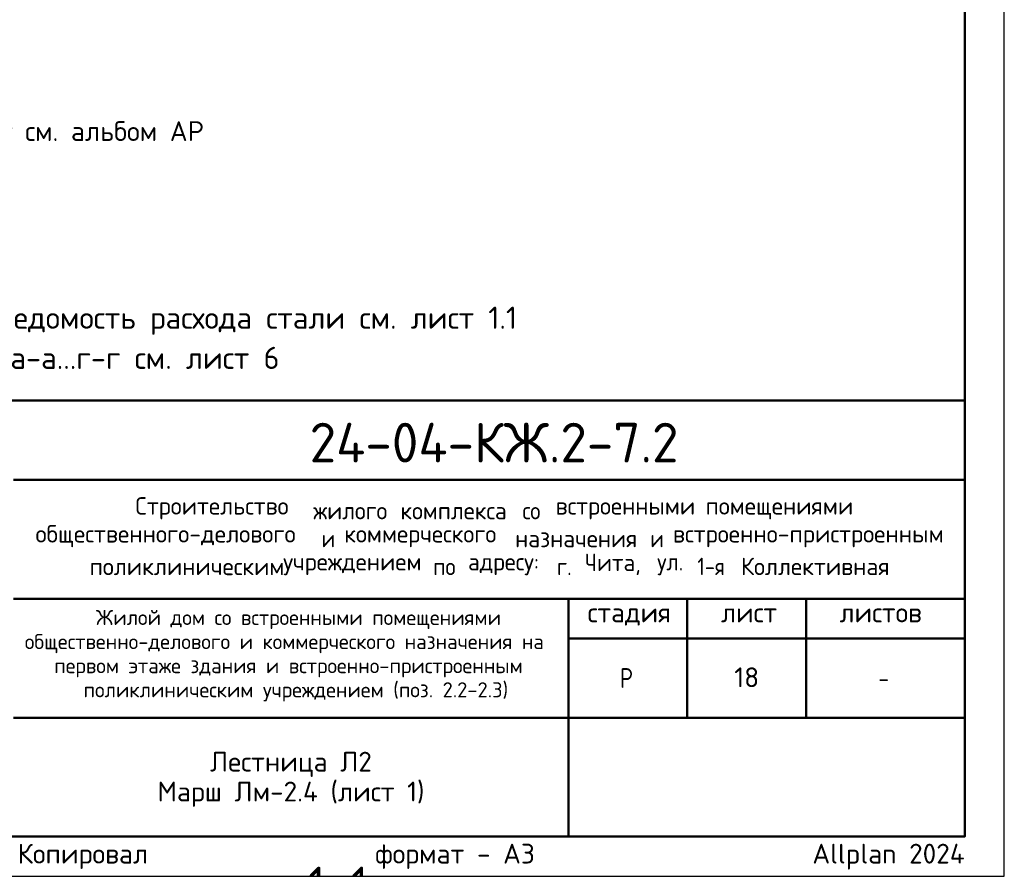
# Model space of a CAD drawing. Header units: millimetres. Extents: x 0 to 21000, y 0 to 14850.
# Tile 8 of 9: x 14789 to 21000, y 0 to 5402. Entities that reach past the tile are written whole.
import ezdxf

# ---------------------------------------------------------------- set-up
doc = ezdxf.new("R2010")
doc.units = ezdxf.units.MM
doc.layers.add('Standard', color=7, linetype='Continuous', lineweight=25)
doc.layers.add('Надписи', color=7, linetype='Continuous', lineweight=25)
doc.styles.add('ISOCPEUR', font='txt')

msp = doc.modelspace()

# ---------------------------------------------------------------- hatches: boundary and pattern name
at = {"linetype": 'Continuous', "lineweight": 50, "transparency": 33554687}
for points in [[(16663.1, 22.1), (16641, 0), (16618.6, 0), (16618.5, 0.3), (16618.3, 1.5), (16618.1, 2.8), (16618.1, 4.2), (16618.1, 5.3), (16618.3, 6.4), (16618.5, 7.4), (16618.9, 8.4), (16619.3, 9.4), (16619.9, 10.3), (16620.5, 11.2), (16621.3, 12), (16665.3, 56), (16666.4, 57.1), (16667.5, 57.9), (16668.7, 58.7), (16669.8, 59.3), (16670.9, 59.9), (16672.1, 60.1), (16673.2, 60.4), (16674.4, 60.4), (16675.8, 60.4), (16677, 60.2), (16678.2, 60.1), (16679.3, 59.7), (16680.3, 59.4), (16681.2, 58.8), (16682.1, 58.3), (16682.8, 57.6), (16683.5, 56.9), (16684, 56), (16684.6, 55.1), (16684.9, 54.1), (16685.3, 53), (16685.5, 51.8), (16685.6, 50.6), (16685.6, 49.2), (16685.6, 0), (16663.1, 0)], [(16933, 22.1), (16910.9, 0), (16888.4, 0), (16888.3, 0.3), (16888.2, 1.5), (16888, 2.8), (16888, 4.2), (16888, 5.3), (16888.2, 6.4), (16888.4, 7.4), (16888.8, 8.4), (16889.2, 9.4), (16889.8, 10.3), (16890.4, 11.2), (16891.2, 12), (16935.2, 56), (16936.3, 57.1), (16937.4, 57.9), (16938.5, 58.7), (16939.7, 59.3), (16940.8, 59.9), (16941.9, 60.1), (16943.1, 60.4), (16944.2, 60.4), (16945.6, 60.4), (16946.9, 60.2), (16948.1, 60.1), (16949.2, 59.7), (16950.2, 59.4), (16951.1, 58.8), (16952, 58.3), (16952.7, 57.6), (16953.4, 56.9), (16953.9, 56), (16954.5, 55.1), (16954.8, 54.1), (16955.2, 53), (16955.3, 51.8), (16955.5, 50.6), (16955.5, 49.2), (16955.5, 0), (16933, 0)]]:
    msp.add_hatch(color=7, dxfattribs=at).paths.add_polyline_path(points, flags=16)

# ---------------------------------------------------------------- linework, layer by layer
at = {"layer": 'Standard', "color": 7, "linetype": 'Continuous', "lineweight": 50, "transparency": 33554687}
for p, q in [((11500, 3000), (20750, 3000)), ((14750, 2500), (20750, 2500)), ((14750, 1750), (20750, 1750)), ((18250, 1000), (18250, 1750)), ((19000, 1000), (19000, 1750)), ((19750, 1000), (19750, 1750)), ((18250, 1500), (20750, 1500)), ((14750, 1000), (20750, 1000)), ((18250, 250), (18250, 1000)), ((18250, 250), (18250, 1000))]:
    msp.add_line(p, q, dxfattribs=at)
at = {"layer": 'Standard', "color": 7, "linetype": 'Continuous', "lineweight": 25, "transparency": 33554687}
for p, q in [((20750, 250), (20750, 3000)), ((11500, 250), (20750, 250)), ((11500, 250), (20750, 250)), ((11500, 250), (20750, 250))]:
    msp.add_line(p, q, dxfattribs=at)
msp.add_lwpolyline([(0, 0), (21000, 0), (21000, 14850), (0, 14850), (0, 0)], close=True, dxfattribs=at)
at = {"layer": 'Standard', "color": 7, "linetype": 'Continuous', "lineweight": 13, "transparency": 33554687}
msp.add_lwpolyline([(21000, 14850), (0, 14850), (0, 0), (21000, 0), (21000, 14850)], dxfattribs=at)
at = {"layer": 'Standard', "color": 7, "linetype": 'Continuous', "lineweight": 50, "transparency": 33554687}
msp.add_lwpolyline([(1000, 14600), (20750, 14600), (20750, 250), (1000, 250), (1000, 14600)], close=True, dxfattribs=at)
at = {"layer": 'Standard', "color": 7, "linetype": 'Continuous', "lineweight": 25, "transparency": 33554687}
msp.add_lwpolyline([(20750, 3000), (11500, 3000), (11500, 250), (20750, 250), (20750, 3000)], dxfattribs=at)

# ---------------------------------------------------------------- texts
at = {"layer": 'Standard', "color": 7, "linetype": 'Continuous', "lineweight": 25, "transparency": 33554687, "style": 'ISOCPEUR'}
for s, insert, char_height, width, attachment_point in [('\\A1;{\\fISOCPEUR|i0|b0;\\H125.000000;\\W1.000000;\\C7;* - все размеры даны по бетону, отделку см. альбом АР}\\P', (13682.6, 4761.5), 125, 4649.661, 2), ('\\W0.98;Строительство ', (15518.6, 2250.8), 110, 1175.348, 7), ('\\W0.96;жилого ', (16640.6, 2250.8), 110, 602.55, 7), ('\\W0.97;комплекса ', (17190.6, 2250.8), 110, 823.039, 7), ('\\W0.90;со ', (17960.6, 2250.8), 110, 258.739, 7), ('\\W0.98;встроенными ', (18169.6, 2250.8), 110, 999.233, 7), ('\\W0.98;помещениями', (19115.6, 2250.8), 110, 955.088, 7), ('\\W0.99;общественного-делового ', (14888.9, 2074.8), 110, 1857.162, 7), ('\\W0.87;и ', (16692.9, 2074.8), 110, 190.617, 7), ('\\W0.98;коммерческого ', (16835.9, 2074.8), 110, 1131.214, 7), ('\\W0.97;назначения ', (17913.9, 2074.8), 110, 905.516, 7), ('\\W0.87;и ', (18766.4, 2074.8), 110, 190.609, 7), ('\\W0.99;встроенно-пристроенным', (18909.4, 2074.8), 110, 1791.218, 7), ('\\W0.95;Чита, ', (18353.9, 1898.8), 110, 508.778, 7), ('\\W0.86;1-я ', (19063.4, 1898.8), 110, 322.299, 7), ('\\W0.98;Коллективная', (19338.4, 1898.8), 110, 1021.088, 7), ('\\W0.98;поликлиническим ', (15229.9, 1898.8), 110, 1274.191, 7), ('\\W0.98;учреждением ', (16450.9, 1898.8), 110, 999.123, 7), ('\\W0.91;по ', (17396.9, 1898.8), 110, 269.87, 7), ('\\W0.96;адресу: ', (17616.9, 1898.8), 110, 613.612, 7), ('\\W0.89;г. ', (18177.9, 1898.8), 110, 224.789, 7), ('\\W0.92;ул. ', (18810.4, 1898.8), 110, 303.428, 7), ('\\W0.99;стадия    лист     листов', (18371.3, 1581.1), 125, 2186.296, 7), ('\\W0.80;Р', (18575, 1187.5), 125, 149.931, 7), ('\\W0.78;-', (20206.2, 1187.5), 125, 135.997, 7)]:
    msp.add_mtext(s, dxfattribs=dict(at, insert=insert, char_height=char_height, width=width, attachment_point=attachment_point))
at = {"layer": 'Standard', "color": 7, "linetype": 'Continuous', "lineweight": 13, "transparency": 33554687, "insert": (11500, 3845.3), "char_height": 140, "width": 6589.45, "attachment_point": 1, "line_spacing_factor": 1.084337}
msp.add_mtext('\\A1;{\\fISOCPEUR|i0|b0;\\H139.999998;\\W1.000000;\\C7;1. Общие указания см. лист 1}\\P{\\fISOCPEUR|i0|b0;\\H139.999998;\\W1.000000;\\C7;2. Ведомость деталей см. лист 19. Ведомость расхода стали см. лист 1.1}\\P{\\fISOCPEUR|i0|b0;\\H139.999998;\\W1.000000;\\C7;3. Сечение 1-1 см. лист 19, сечения а-а...г-г см. лист 6}\\P', dxfattribs=at)
at = {"layer": 'Standard', "color": 7, "linetype": 'Continuous', "lineweight": 50, "transparency": 33554687, "insert": (16617.6, 2609.1), "char_height": 250, "width": 2520.794, "attachment_point": 7, "style": 'ISOCPEUR'}
msp.add_mtext('\\W0.98;24-04-КЖ.2-7.2', dxfattribs=at)
at = {"layer": 'Standard', "color": 7, "linetype": 'Continuous', "lineweight": 18, "transparency": 33554687, "char_height": 95, "attachment_point": 7, "style": 'ISOCPEUR'}
for s, insert, width in [('\\W0.99;Жилой дом со встроенными помещениями', (15269.8, 1558.7), 2506.356), ('\\W0.99;общественно-делового и коммерческого назначения на', (14820.9, 1406.7), 3403.402), ('\\W0.99;первом этаже здания и встроенно-пристроенным', (15006.1, 1254.7), 3033.239), ('\\W0.99;поликлиническим учреждением (поз. 2.2-2.3)', (15191.4, 1102.7), 2662.626)]:
    msp.add_mtext(s, dxfattribs=dict(at, insert=insert, width=width))
at = {"layer": 'Standard', "color": 7, "linetype": 'Continuous', "lineweight": 25, "transparency": 33554687, "insert": (16500, 785.4), "char_height": 125, "width": 1720.938, "attachment_point": 2, "line_spacing_factor": 0.903614}
msp.add_mtext('\\A1;{\\fISOCPEUR|i0|b0;\\H125.000000;\\W1.000000;\\C7;Лестница Л2}\\P{\\fISOCPEUR|i0|b0;\\H125.000000;\\W1.000000;\\C7;Марш Лм-2.4 (лист 1)}\\P', dxfattribs=at)
at = {"layer": 'Standard', "color": 8, "linetype": 'Continuous', "lineweight": 13, "transparency": 33554687, "insert": (20750, 123.9), "char_height": 125, "width": 5874.732, "attachment_point": 6, "style": 'ISOCPEUR'}
msp.add_mtext('\\A1;{\\fISOCPEUR|i0|b0;\\H125.000000;\\W1.000000;\\C8;Копировал                  формат - А3                      Allplan 2024}\\P', dxfattribs=at)
at = {"layer": 'Надписи', "color": 7, "linetype": 'Continuous', "lineweight": 13, "transparency": 33554687, "insert": (19375, 1255), "char_height": 125, "width": 196.875, "attachment_point": 5, "style": 'ISOCPEUR'}
msp.add_mtext('\\A1;{\\fISOCPEUR|i0|b0;\\H125.000000;\\W1.000000;\\C7;18}\\P', dxfattribs=at)

doc.saveas('drawing.dxf')
